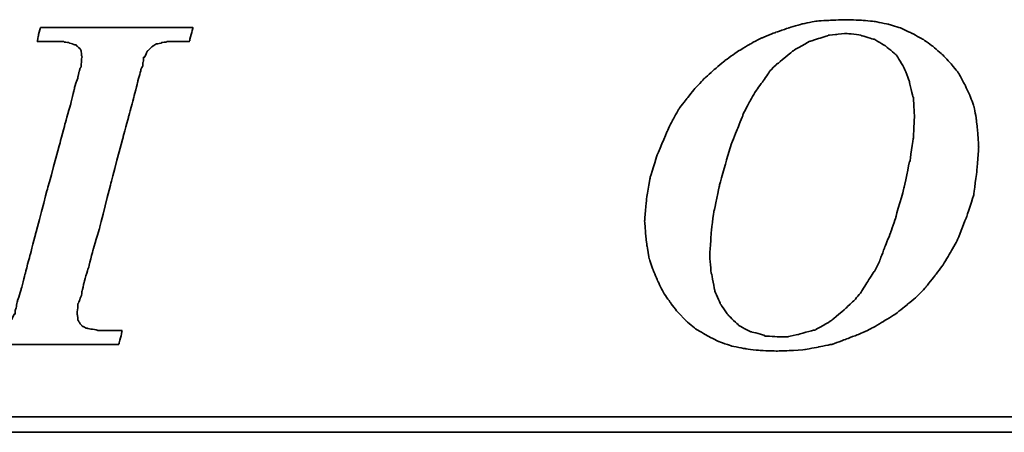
# Model space of a CAD drawing. Header units: millimetres. Extents: x 943 to 1360, y -215 to -69.
# Tile 37 of 55: x 1261.42 to 1269.93, y -165.3 to -161.74. Entities that reach past the tile are written whole.
import ezdxf

# ---------------------------------------------------------------- set-up
doc = ezdxf.new("R2010")
doc.units = ezdxf.units.MM
doc.layers.add('DIM', color=4, linetype='CONTINUOUS')
doc.layers.add('layer 1', color=7, linetype='CONTINUOUS')

# ---------------------------------------------------------------- blocks, each defined once
blk = doc.blocks.new('TBI MOTION logo(完整正式版)')
at = {"layer": 'layer 1', "color": 22, "lineweight": 35}
for points, knots in [([(-11.34375, -6.98375), (-11.34375, -6.98375), (-10.91375, -7.43875), (-10.91375, -7.43875), (-10.91375, -7.43875), (-10.91375, -7.43875), (-10.38625, -7.87125), (-10.38625, -7.87125), (-10.38625, -7.87125), (-10.38625, -7.87125), (-9.81125, -8.20375), (-9.81125, -8.20375), (-9.81125, -8.20375), (-9.81125, -8.20375), (-9.21125, -8.51875), (-9.21125, -8.51875), (-9.21125, -8.51875), (-9.21125, -8.51875), (-8.51625, -8.75875), (-8.51625, -8.75875), (-8.51625, -8.75875), (-8.51625, -8.75875), (-7.77125, -8.90375), (-7.77125, -8.90375), (-7.77125, -8.90375), (-7.77125, -8.90375), (-6.97875, -8.99875), (-6.97875, -8.99875), (-6.97875, -8.99875), (-6.97875, -8.99875), (-6.14125, -9.02375), (-6.14125, -9.02375), (-6.14125, -9.02375), (-6.14125, -9.02375), (-5.37125, -8.99875), (-5.37125, -8.99875), (-5.37125, -8.99875), (-5.37125, -8.99875), (-4.65375, -8.94875), (-4.65375, -8.94875), (-4.65375, -8.94875), (-4.65375, -8.94875), (-3.93375, -8.80625), (-3.93375, -8.80625), (-3.93375, -8.80625), (-3.93375, -8.80625), (-3.21375, -8.66375), (-3.21375, -8.66375), (-3.21375, -8.66375), (-3.21375, -8.66375), (-2.49375, -8.39875), (-2.49375, -8.39875), (-2.49375, -8.39875), (-2.49375, -8.39875), (-1.79875, -8.13375), (-1.79875, -8.13375), (-1.79875, -8.13375), (-1.79875, -8.13375), (-1.17375, -7.84375), (-1.17375, -7.84375), (-1.17375, -7.84375), (-1.17375, -7.84375), (-0.52375, -7.46375), (-0.52375, -7.46375), (-0.52375, -7.46375), (-0.52375, -7.46375), (0.10124, -7.07875), (0.10124, -7.07875), (0.10124, -7.07875), (0.10124, -7.07875), (0.67625, -6.62375), (0.67625, -6.62375), (0.67625, -6.62375), (0.67625, -6.62375), (1.24874, -6.14375), (1.24874, -6.14375), (1.24874, -6.14375), (1.24874, -6.14375), (1.72874, -5.64125), (1.72874, -5.64125), (1.72874, -5.64125), (1.72874, -5.64125), (2.18624, -5.06375), (2.18624, -5.06375), (2.18624, -5.06375), (2.18624, -5.06375), (2.61625, -4.48874), (2.61625, -4.48874), (2.61625, -4.48874), (2.61625, -4.48874), (3.00125, -3.83874), (3.00125, -3.83874), (3.00125, -3.83874), (3.00125, -3.83874), (3.36124, -3.21374), (3.36124, -3.21374), (3.36124, -3.21374), (3.36124, -3.21374), (3.84374, -1.99125), (3.84374, -1.99125), (3.84374, -1.99125), (3.84374, -1.99125), (4.22625, -0.81875), (4.22625, -0.81875), (4.22625, -0.81875), (4.22625, -0.81875), (4.39125, 0.45624), (4.39125, 0.45624), (4.39125, 0.45624), (4.39125, 0.45624), (4.48874, 1.70124), (4.48874, 1.70124), (4.48874, 1.70124), (4.48874, 1.70124), (4.43874, 2.44625), (4.43874, 2.44625), (4.43874, 2.44625), (4.43874, 2.44625), (4.36874, 3.14125), (4.36874, 3.14125), (4.36874, 3.14125), (4.36874, 3.14125), (4.25125, 3.81125), (4.25125, 3.81125), (4.25125, 3.81125), (4.25125, 3.81125), (4.03124, 4.41125), (4.03124, 4.41125), (4.03124, 4.41125), (4.03124, 4.41125), (3.74374, 5.01125), (3.74374, 5.01125), (3.74374, 5.01125), (3.74374, 5.01125), (3.43124, 5.58875), (3.43124, 5.58875), (3.43124, 5.58875), (3.43124, 5.58875), (3.02625, 6.09125), (3.02625, 6.09125), (3.02625, 6.09125), (3.02625, 6.09125), (2.59374, 6.54875), (2.59374, 6.54875), (2.59374, 6.54875), (2.59374, 6.54875), (2.09124, 6.98125), (2.09124, 6.98125), (2.09124, 6.98125), (2.09124, 6.98125), (1.56124, 7.36625), (1.56124, 7.36625), (1.56124, 7.36625), (1.56124, 7.36625), (0.98624, 7.67625), (0.98624, 7.67625), (0.98624, 7.67625), (0.98624, 7.67625), (0.38624, 7.96375), (0.38624, 7.96375), (0.38624, 7.96375), (0.38624, 7.96375), (-0.25875, 8.15625), (-0.25875, 8.15625), (-0.25875, 8.15625), (-0.25875, 8.15625), (-0.98125, 8.30125), (-0.98125, 8.30125), (-0.98125, 8.30125), (-0.98125, 8.30125), (-1.70124, 8.37125), (-1.70124, 8.37125), (-1.70124, 8.37125), (-1.70124, 8.37125), (-2.49375, 8.39624), (-2.49375, 8.39624), (-2.49375, 8.39624), (-2.49375, 8.39624), (-3.28625, 8.37125), (-3.28625, 8.37125), (-3.28625, 8.37125), (-3.28625, 8.37125), (-4.05125, 8.32125), (-4.05125, 8.32125), (-4.05125, 8.32125), (-4.05125, 8.32125), (-4.77375, 8.18125), (-4.77375, 8.18125), (-4.77375, 8.18125), (-4.77375, 8.18125), (-5.51625, 7.96375), (-5.51625, 7.96375), (-5.51625, 7.96375), (-5.51625, 7.96375), (-6.21125, 7.72625), (-6.21125, 7.72625), (-6.21125, 7.72625), (-6.21125, 7.72625), (-6.92875, 7.43625), (-6.92875, 7.43625), (-6.92875, 7.43625), (-6.92875, 7.43625), (-7.57875, 7.10125), (-7.57875, 7.10125), (-7.57875, 7.10125), (-7.57875, 7.10125), (-8.24875, 6.69125), (-8.24875, 6.69125), (-8.24875, 6.69125), (-8.24875, 6.69125), (-8.84875, 6.26125), (-8.84875, 6.26125), (-8.84875, 6.26125), (-8.84875, 6.26125), (-9.42625, 5.78125), (-9.42625, 5.78125), (-9.42625, 5.78125), (-9.42625, 5.78125), (-9.95375, 5.30125), (-9.95375, 5.30125), (-9.95375, 5.30125), (-9.95375, 5.30125), (-10.43375, 4.79624), (-10.43375, 4.79624), (-10.43375, 4.79624), (-10.43375, 4.79624), (-10.88875, 4.22125), (-10.88875, 4.22125), (-10.88875, 4.22125), (-10.88875, 4.22125), (-11.29875, 3.69375), (-11.29875, 3.69375), (-11.29875, 3.69375), (-11.29875, 3.69375), (-11.63375, 3.09125), (-11.63375, 3.09125), (-11.63375, 3.09125), (-11.63375, 3.09125), (-11.91875, 2.49625), (-11.91875, 2.49625), (-11.91875, 2.49625), (-11.91875, 2.49625), (-12.44875, 1.24625), (-12.44875, 1.24625), (-12.44875, 1.24625), (-12.44875, 1.24625), (-12.80875, 0.06874), (-12.80875, 0.06874), (-12.80875, 0.06874), (-12.80875, 0.06874), (-12.99875, -1.07875), (-12.99875, -1.07875), (-12.99875, -1.07875), (-12.99875, -1.07875), (-13.09375, -2.18375), (-13.09375, -2.18375), (-13.09375, -2.18375), (-13.09375, -2.18375), (-13.04875, -2.85375), (-13.04875, -2.85375), (-13.04875, -2.85375), (-13.04875, -2.85375), (-12.97375, -3.50375), (-12.97375, -3.50375), (-12.97375, -3.50375), (-12.97375, -3.50375), (-12.95375, -3.50375), (-12.95375, -3.50375), (-12.95375, -3.50375), (-12.95375, -3.50375), (-12.85375, -4.17375), (-12.85375, -4.17375), (-12.85375, -4.17375), (-12.85375, -4.17375), (-12.63875, -4.77624), (-12.63875, -4.77624), (-12.63875, -4.77624), (-12.63875, -4.77624), (-12.39875, -5.35125), (-12.39875, -5.35125), (-12.39875, -5.35125), (-12.39875, -5.35125), (-12.11375, -5.92875), (-12.11375, -5.92875), (-12.11375, -5.92875), (-12.11375, -5.92875), (-11.75375, -6.45375), (-11.75375, -6.45375), (-11.75375, -6.45375), (-11.75375, -6.45375), (-11.34375, -6.98375), (-11.34375, -6.98375)], [0, 0, 0, 0, 0.01369863, 0.01369863, 0.01369863, 0.01369864, 0.02739726, 0.02739726, 0.02739726, 0.02739727, 0.04109589, 0.04109589, 0.04109589, 0.0410959, 0.05479452, 0.05479452, 0.05479452, 0.05479453, 0.06849315, 0.06849315, 0.06849315, 0.06849316, 0.08219178, 0.08219178, 0.08219178, 0.08219179, 0.09589041, 0.09589041, 0.09589041, 0.09589042, 0.10958904, 0.10958904, 0.10958904, 0.10958905, 0.12328767, 0.12328767, 0.12328767, 0.12328768, 0.1369863, 0.1369863, 0.1369863, 0.13698631, 0.15068493, 0.15068493, 0.15068493, 0.15068494, 0.16438356, 0.16438356, 0.16438356, 0.16438357, 0.17808219, 0.17808219, 0.17808219, 0.1780822, 0.19178082, 0.19178082, 0.19178082, 0.19178083, 0.20547945, 0.20547945, 0.20547945, 0.20547946, 0.21917808, 0.21917808, 0.21917808, 0.21917809, 0.23287671, 0.23287671, 0.23287671, 0.23287672, 0.24657534, 0.24657534, 0.24657534, 0.24657535, 0.26027397, 0.26027397, 0.26027397, 0.26027398, 0.2739726, 0.2739726, 0.2739726, 0.27397261, 0.28767123, 0.28767123, 0.28767123, 0.28767124, 0.30136986, 0.30136986, 0.30136986, 0.30136987, 0.31506849, 0.31506849, 0.31506849, 0.3150685, 0.32876712, 0.32876712, 0.32876712, 0.32876713, 0.34246575, 0.34246575, 0.34246575, 0.34246576, 0.35616438, 0.35616438, 0.35616438, 0.35616439, 0.36986301, 0.36986301, 0.36986301, 0.36986302, 0.38356164, 0.38356164, 0.38356164, 0.38356165, 0.39726027, 0.39726027, 0.39726027, 0.39726028, 0.4109589, 0.4109589, 0.4109589, 0.41095891, 0.42465753, 0.42465753, 0.42465753, 0.42465754, 0.43835616, 0.43835616, 0.43835616, 0.43835617, 0.45205479, 0.45205479, 0.45205479, 0.4520548, 0.46575342, 0.46575342, 0.46575342, 0.46575343, 0.47945205, 0.47945205, 0.47945205, 0.47945206, 0.49315068, 0.49315068, 0.49315068, 0.49315069, 0.50684932, 0.50684932, 0.50684932, 0.50684933, 0.52054795, 0.52054795, 0.52054795, 0.52054796, 0.53424658, 0.53424658, 0.53424658, 0.53424659, 0.54794521, 0.54794521, 0.54794521, 0.54794522, 0.56164384, 0.56164384, 0.56164384, 0.56164385, 0.57534247, 0.57534247, 0.57534247, 0.57534248, 0.5890411, 0.5890411, 0.5890411, 0.58904111, 0.60273973, 0.60273973, 0.60273973, 0.60273974, 0.61643836, 0.61643836, 0.61643836, 0.61643837, 0.63013699, 0.63013699, 0.63013699, 0.630137, 0.64383562, 0.64383562, 0.64383562, 0.64383563, 0.65753425, 0.65753425, 0.65753425, 0.65753426, 0.67123288, 0.67123288, 0.67123288, 0.67123289, 0.68493151, 0.68493151, 0.68493151, 0.68493152, 0.69863014, 0.69863014, 0.69863014, 0.69863015, 0.71232877, 0.71232877, 0.71232877, 0.71232878, 0.7260274, 0.7260274, 0.7260274, 0.72602741, 0.73972603, 0.73972603, 0.73972603, 0.73972604, 0.75342466, 0.75342466, 0.75342466, 0.75342467, 0.76712329, 0.76712329, 0.76712329, 0.7671233, 0.78082192, 0.78082192, 0.78082192, 0.78082193, 0.79452055, 0.79452055, 0.79452055, 0.79452056, 0.80821918, 0.80821918, 0.80821918, 0.80821919, 0.82191781, 0.82191781, 0.82191781, 0.82191782, 0.83561644, 0.83561644, 0.83561644, 0.83561645, 0.84931507, 0.84931507, 0.84931507, 0.84931508, 0.8630137, 0.8630137, 0.8630137, 0.86301371, 0.87671233, 0.87671233, 0.87671233, 0.87671234, 0.89041096, 0.89041096, 0.89041096, 0.89041097, 0.90410959, 0.90410959, 0.90410959, 0.9041096, 0.91780822, 0.91780822, 0.91780822, 0.91780823, 0.93150685, 0.93150685, 0.93150685, 0.93150686, 0.94520548, 0.94520548, 0.94520548, 0.94520549, 0.95890411, 0.95890411, 0.95890411, 0.95890412, 0.97260274, 0.97260274, 0.97260274, 0.97260275, 0.98630137, 0.98630137, 0.98630137, 0.98630138, 1, 1, 1, 1]), ([(-40.59125, -7.94375), (-40.59125, -7.94375), (-40.97375, -7.94375), (-40.97375, -7.94375), (-40.97375, -7.94375), (-40.97375, -7.94375), (-41.38125, -7.94375), (-41.38125, -7.94375), (-41.38125, -7.94375), (-41.38125, -7.94375), (-41.54875, -7.94375), (-41.54875, -7.94375), (-41.54875, -7.94375), (-41.54875, -7.94375), (-41.59875, -7.94375), (-41.59875, -7.94375), (-41.59875, -7.94375), (-41.59875, -7.94375), (-41.88375, -7.94375), (-41.88375, -7.94375), (-41.88375, -7.94375), (-41.88375, -7.94375), (-41.90875, -7.91875), (-41.90875, -7.91875), (-41.90875, -7.91875), (-41.90875, -7.91875), (-42.19875, -7.87125), (-42.19875, -7.87125), (-42.19875, -7.87125), (-42.19875, -7.87125), (-42.43875, -7.82375), (-42.43875, -7.82375), (-42.43875, -7.82375), (-42.43875, -7.82375), (-42.45875, -7.82375), (-42.45875, -7.82375), (-42.45875, -7.82375), (-42.45875, -7.82375), (-42.48625, -7.82375), (-42.48625, -7.82375), (-42.48625, -7.82375), (-42.48625, -7.82375), (-42.67625, -7.72375), (-42.67625, -7.72375), (-42.67625, -7.72375), (-42.67625, -7.72375), (-42.70125, -7.70375), (-42.70125, -7.70375), (-42.70125, -7.70375), (-42.70125, -7.70375), (-42.72375, -7.67875), (-42.72375, -7.67875), (-42.72375, -7.67875), (-42.72375, -7.67875), (-42.86875, -7.48875), (-42.86875, -7.48875), (-42.86875, -7.48875), (-42.86875, -7.48875), (-42.89375, -7.43875), (-42.89375, -7.43875), (-42.89375, -7.43875), (-42.89375, -7.43875), (-42.91875, -7.38875), (-42.91875, -7.38875), (-42.91875, -7.38875), (-42.91875, -7.38875), (-42.93875, -7.12875), (-42.93875, -7.12875), (-42.93875, -7.12875), (-42.93875, -7.12875), (-42.96375, -7.10375), (-42.96375, -7.10375), (-42.96375, -7.10375), (-42.96375, -7.10375), (-42.96375, -7.05375), (-42.96375, -7.05375), (-42.96375, -7.05375), (-42.96375, -7.05375), (-42.96375, -7.00875), (-42.96375, -7.00875), (-42.96375, -7.00875), (-42.96375, -7.00875), (-42.91875, -6.69625), (-42.91875, -6.69625), (-42.91875, -6.69625), (-42.91875, -6.69625), (-42.91875, -6.62375), (-42.91875, -6.62375), (-42.91875, -6.62375), (-42.91875, -6.62375), (-42.91875, -6.59625), (-42.91875, -6.59625), (-42.91875, -6.59625), (-42.91875, -6.59625), (-42.91875, -6.57375), (-42.91875, -6.57375), (-42.91875, -6.57375), (-42.91875, -6.57375), (-42.91875, -6.52875), (-42.91875, -6.52875), (-42.91875, -6.52875), (-42.91875, -6.52875), (-42.89375, -6.50375), (-42.89375, -6.50375), (-42.89375, -6.50375), (-42.89375, -6.50375), (-42.84375, -6.38375), (-42.84375, -6.38375), (-42.84375, -6.38375), (-42.84375, -6.38375), (-42.84375, -6.35875), (-42.84375, -6.35875), (-42.84375, -6.35875), (-42.84375, -6.35875), (-42.74625, -6.14375), (-42.74625, -6.14375), (-42.74625, -6.14375), (-42.74625, -6.14375), (-42.70125, -5.85375), (-42.70125, -5.85375), (-42.70125, -5.85375), (-42.70125, -5.85375), (-42.60375, -5.47125), (-42.60375, -5.47125), (-42.60375, -5.47125), (-42.60375, -5.47125), (-42.60375, -5.44875), (-42.60375, -5.44875), (-42.60375, -5.44875), (-42.60375, -5.44875), (-42.38875, -4.67875), (-42.38875, -4.67875), (-42.38875, -4.67875), (-42.38875, -4.67875), (-42.36375, -4.65375), (-42.36375, -4.65375), (-42.36375, -4.65375), (-42.36375, -4.65375), (-42.12375, -3.69625), (-42.12375, -3.69625), (-42.12375, -3.69625), (-42.12375, -3.69625), (-42.12375, -3.67374), (-42.12375, -3.67374), (-42.12375, -3.67374), (-42.12375, -3.67374), (-41.78875, -2.59374), (-41.78875, -2.59374), (-41.78875, -2.59374), (-41.78875, -2.59374), (-41.18875, -0.19375), (-41.18875, -0.19375), (-41.18875, -0.19375), (-41.18875, -0.19375), (-40.54375, 2.20624), (-40.54375, 2.20624), (-40.54375, 2.20624), (-40.54375, 2.20624), (-40.25375, 3.30875), (-40.25375, 3.30875), (-40.25375, 3.30875), (-40.25375, 3.30875), (-39.98875, 4.27125), (-39.98875, 4.27125), (-39.98875, 4.27125), (-39.98875, 4.27125), (-39.77375, 5.13125), (-39.77375, 5.13125), (-39.77375, 5.13125), (-39.77375, 5.13125), (-39.67875, 5.47125), (-39.67875, 5.47125), (-39.67875, 5.47125), (-39.67875, 5.47125), (-39.60375, 5.75625), (-39.60375, 5.75625), (-39.60375, 5.75625), (-39.60375, 5.75625), (-39.60375, 5.78125), (-39.60375, 5.78125), (-39.60375, 5.78125), (-39.60375, 5.78125), (-39.50875, 5.97125), (-39.50875, 5.97125), (-39.50875, 5.97125), (-39.50875, 5.97125), (-39.50875, 6.13875), (-39.50875, 6.13875), (-39.50875, 6.13875), (-39.50875, 6.13875), (-39.48625, 6.16625), (-39.48625, 6.16625), (-39.48625, 6.16625), (-39.48625, 6.16625), (-39.46125, 6.28625), (-39.46125, 6.28625), (-39.46125, 6.28625), (-39.46125, 6.28625), (-39.46125, 6.42625), (-39.46125, 6.42625), (-39.46125, 6.42625), (-39.46125, 6.42625), (-39.41375, 6.42625), (-39.41375, 6.42625), (-39.41375, 6.42625), (-39.41375, 6.42625), (-39.29375, 6.69125), (-39.29375, 6.69125), (-39.29375, 6.69125), (-39.29375, 6.69125), (-39.26875, 6.74125), (-39.26875, 6.74125), (-39.26875, 6.74125), (-39.26875, 6.74125), (-39.24375, 6.76625), (-39.24375, 6.76625), (-39.24375, 6.76625), (-39.24375, 6.76625), (-38.98375, 7.00624), (-38.98375, 7.00624), (-38.98375, 7.00624), (-38.98375, 7.00624), (-38.95625, 7.02624), (-38.95625, 7.02624), (-38.95625, 7.02624), (-38.95625, 7.02624), (-38.78875, 7.12624), (-38.78875, 7.12624), (-38.78875, 7.12624), (-38.78875, 7.12624), (-38.76375, 7.12624), (-38.76375, 7.12624), (-38.76375, 7.12624), (-38.76375, 7.12624), (-38.74375, 7.12624), (-38.74375, 7.12624), (-38.74375, 7.12624), (-38.74375, 7.12624), (-38.52875, 7.17125), (-38.52875, 7.17125), (-38.52875, 7.17125), (-38.52875, 7.17125), (-38.52875, 7.19624), (-38.52875, 7.19624), (-38.52875, 7.19624), (-38.52875, 7.19624), (-38.50375, 7.19624), (-38.50375, 7.19624), (-38.50375, 7.19624), (-38.50375, 7.19624), (-38.26125, 7.21875), (-38.26125, 7.21875), (-38.26125, 7.21875), (-38.26125, 7.21875), (-38.23875, 7.24624), (-38.23875, 7.24624), (-38.23875, 7.24624), (-38.23875, 7.24624), (-38.21625, 7.24624), (-38.21625, 7.24624), (-38.21625, 7.24624), (-38.21625, 7.24624), (-38.18875, 7.24624), (-38.18875, 7.24624), (-38.18875, 7.24624), (-38.18875, 7.24624), (-37.90375, 7.24624), (-37.90375, 7.24624), (-37.90375, 7.24624), (-37.90375, 7.24624), (-37.85375, 7.24624), (-37.85375, 7.24624), (-37.85375, 7.24624), (-37.85375, 7.24624), (-37.75875, 7.24624), (-37.75875, 7.24624), (-37.75875, 7.24624), (-37.75875, 7.24624), (-37.42375, 7.24624), (-37.42375, 7.24624), (-37.42375, 7.24624), (-37.42375, 7.24624), (-37.08875, 7.24624), (-37.08875, 7.24624), (-37.08875, 7.24624), (-37.08875, 7.24624), (-37.06375, 7.24624), (-37.06375, 7.24624), (-37.06375, 7.24624), (-37.06375, 7.24624), (-37.06375, 7.26624), (-37.06375, 7.26624), (-37.06375, 7.26624), (-37.06375, 7.26624), (-37.03875, 7.29125), (-37.03875, 7.29125), (-37.03875, 7.29125), (-37.03875, 7.29125), (-37.03875, 7.31625), (-37.03875, 7.31625), (-37.03875, 7.31625), (-37.03875, 7.31625), (-36.94125, 7.67625), (-36.94125, 7.67625), (-36.94125, 7.67625), (-36.94125, 7.67625), (-36.86875, 7.98625), (-36.86875, 7.98625), (-36.86875, 7.98625), (-36.86875, 7.98625), (-36.98875, 7.98625), (-36.98875, 7.98625), (-36.98875, 7.98625), (-36.98875, 7.98625), (-37.42375, 7.98625), (-37.42375, 7.98625), (-37.42375, 7.98625), (-37.42375, 7.98625), (-37.94875, 7.98625), (-37.94875, 7.98625), (-37.94875, 7.98625), (-37.94875, 7.98625), (-38.57375, 7.98625), (-38.57375, 7.98625), (-38.57375, 7.98625), (-38.57375, 7.98625), (-39.29375, 7.98625), (-39.29375, 7.98625), (-39.29375, 7.98625), (-39.29375, 7.98625), (-40.82875, 7.98625), (-40.82875, 7.98625), (-40.82875, 7.98625), (-40.82875, 7.98625), (-42.36375, 7.98625), (-42.36375, 7.98625), (-42.36375, 7.98625), (-42.36375, 7.98625), (-43.08375, 7.98625), (-43.08375, 7.98625), (-43.08375, 7.98625), (-43.08375, 7.98625), (-43.70875, 7.98625), (-43.70875, 7.98625), (-43.70875, 7.98625), (-43.70875, 7.98625), (-44.23375, 7.98625), (-44.23375, 7.98625), (-44.23375, 7.98625), (-44.23375, 7.98625), (-44.66875, 7.98625), (-44.66875, 7.98625), (-44.66875, 7.98625), (-44.66875, 7.98625), (-44.88375, 7.98625), (-44.88375, 7.98625), (-44.88375, 7.98625), (-44.88375, 7.98625), (-44.90875, 7.94125), (-44.90875, 7.94125), (-44.90875, 7.94125), (-44.90875, 7.94125), (-44.90875, 7.91625), (-44.90875, 7.91625), (-44.90875, 7.91625), (-44.90875, 7.91625), (-45.00375, 7.55625), (-45.00375, 7.55625), (-45.00375, 7.55625), (-45.00375, 7.55625), (-45.05375, 7.24624), (-45.05375, 7.24624), (-45.05375, 7.24624), (-45.05375, 7.24624), (-44.61875, 7.24624), (-44.61875, 7.24624), (-44.61875, 7.24624), (-44.61875, 7.24624), (-44.11375, 7.24624), (-44.11375, 7.24624), (-44.11375, 7.24624), (-44.11375, 7.24624), (-43.99375, 7.24624), (-43.99375, 7.24624), (-43.99375, 7.24624), (-43.99375, 7.24624), (-43.94625, 7.24624), (-43.94625, 7.24624), (-43.94625, 7.24624), (-43.94625, 7.24624), (-43.92374, 7.24624), (-43.92374, 7.24624), (-43.92374, 7.24624), (-43.92374, 7.24624), (-43.65875, 7.24624), (-43.65875, 7.24624), (-43.65875, 7.24624), (-43.65875, 7.24624), (-43.63875, 7.21875), (-43.63875, 7.21875), (-43.63875, 7.21875), (-43.63875, 7.21875), (-43.46875, 7.19624), (-43.46875, 7.19624), (-43.46875, 7.19624), (-43.46875, 7.19624), (-43.39875, 7.19624), (-43.39875, 7.19624), (-43.39875, 7.19624), (-43.39875, 7.19624), (-43.37125, 7.17125), (-43.37125, 7.17125), (-43.37125, 7.17125), (-43.37125, 7.17125), (-43.34875, 7.17125), (-43.34875, 7.17125), (-43.34875, 7.17125), (-43.34875, 7.17125), (-43.20375, 7.12624), (-43.20375, 7.12624), (-43.20375, 7.12624), (-43.20375, 7.12624), (-43.05875, 7.07624), (-43.05875, 7.07624), (-43.05875, 7.07624), (-43.05875, 7.07624), (-43.01375, 7.07624), (-43.01375, 7.07624), (-43.01375, 7.07624), (-43.01375, 7.07624), (-42.98875, 7.02624), (-42.98875, 7.02624), (-42.98875, 7.02624), (-42.98875, 7.02624), (-42.79875, 6.86125), (-42.79875, 6.86125), (-42.79875, 6.86125), (-42.79875, 6.86125), (-42.77375, 6.81125), (-42.77375, 6.81125), (-42.77375, 6.81125), (-42.77375, 6.81125), (-42.74625, 6.76625), (-42.74625, 6.76625), (-42.74625, 6.76625), (-42.74625, 6.76625), (-42.72375, 6.47625), (-42.72375, 6.47625), (-42.72375, 6.47625), (-42.72375, 6.47625), (-42.70125, 6.45124), (-42.70125, 6.45124), (-42.70125, 6.45124), (-42.70125, 6.45124), (-42.70125, 6.42625), (-42.70125, 6.42625), (-42.70125, 6.42625), (-42.70125, 6.42625), (-42.72375, 6.40625), (-42.72375, 6.40625), (-42.72375, 6.40625), (-42.72375, 6.40625), (-42.74625, 5.97125), (-42.74625, 5.97125), (-42.74625, 5.97125), (-42.74625, 5.97125), (-42.74625, 5.94625), (-42.74625, 5.94625), (-42.74625, 5.94625), (-42.74625, 5.94625), (-42.74625, 5.92625), (-42.74625, 5.92625), (-42.74625, 5.92625), (-42.74625, 5.92625), (-42.77375, 5.87625), (-42.77375, 5.87625), (-42.77375, 5.87625), (-42.77375, 5.87625), (-42.81875, 5.80625), (-42.81875, 5.80625), (-42.81875, 5.80625), (-42.81875, 5.80625), (-42.86875, 5.63625), (-42.86875, 5.63625), (-42.86875, 5.63625), (-42.86875, 5.63625), (-42.91875, 5.39625), (-42.91875, 5.39625), (-42.91875, 5.39625), (-42.91875, 5.39625), (-42.91875, 5.37124), (-42.91875, 5.37124), (-42.91875, 5.37124), (-42.91875, 5.37124), (-43.01375, 5.10874), (-43.01375, 5.10874), (-43.01375, 5.10874), (-43.01375, 5.10874), (-43.10875, 4.77124), (-43.10875, 4.77124), (-43.10875, 4.77124), (-43.10875, 4.77124), (-43.29875, 3.95625), (-43.29875, 3.95625), (-43.29875, 3.95625), (-43.29875, 3.95625), (-43.58875, 2.95125), (-43.58875, 2.95125), (-43.58875, 2.95125), (-43.58875, 2.95125), (-43.87375, 1.87125), (-43.87375, 1.87125), (-43.87375, 1.87125), (-43.87375, 1.87125), (-44.52625, -0.50374), (-44.52625, -0.50374), (-44.52625, -0.50374), (-44.52625, -0.50374), (-45.14875, -2.85375), (-45.14875, -2.85375), (-45.14875, -2.85375), (-45.14875, -2.85375), (-45.43375, -3.95875), (-45.43375, -3.95875), (-45.43375, -3.95875), (-45.43375, -3.95875), (-45.69875, -4.96875), (-45.69875, -4.96875), (-45.69875, -4.96875), (-45.69875, -4.96875), (-45.91375, -5.78375), (-45.91375, -5.78375), (-45.91375, -5.78375), (-45.91375, -5.78375), (-46.01375, -6.11875), (-46.01375, -6.11875), (-46.01375, -6.11875), (-46.01375, -6.11875), (-46.01375, -6.14375), (-46.01375, -6.14375), (-46.01375, -6.14375), (-46.01375, -6.14375), (-46.10875, -6.40875), (-46.10875, -6.40875), (-46.10875, -6.40875), (-46.10875, -6.40875), (-46.15375, -6.64875), (-46.15375, -6.64875), (-46.15375, -6.64875), (-46.15375, -6.64875), (-46.20375, -6.83875), (-46.20375, -6.83875), (-46.20375, -6.83875), (-46.20375, -6.83875), (-46.22875, -6.93375), (-46.22875, -6.93375), (-46.22875, -6.93375), (-46.22875, -6.93375), (-46.22875, -7.07875), (-46.22875, -7.07875), (-46.22875, -7.07875), (-46.22875, -7.07875), (-46.27375, -7.07875), (-46.27375, -7.07875), (-46.27375, -7.07875), (-46.27375, -7.07875), (-46.39375, -7.34375), (-46.39375, -7.34375), (-46.39375, -7.34375), (-46.39375, -7.34375), (-46.39375, -7.36875), (-46.39375, -7.36875), (-46.39375, -7.36875), (-46.39375, -7.36875), (-46.42125, -7.38875), (-46.42125, -7.38875), (-46.42125, -7.38875), (-46.42125, -7.38875), (-46.68375, -7.67875), (-46.68375, -7.67875), (-46.68375, -7.67875), (-46.68375, -7.67875), (-46.70875, -7.70375), (-46.70875, -7.70375), (-46.70875, -7.70375), (-46.70875, -7.70375), (-46.75375, -7.72375), (-46.75375, -7.72375), (-46.75375, -7.72375), (-46.75375, -7.72375), (-47.08875, -7.87125), (-47.08875, -7.87125), (-47.08875, -7.87125), (-47.08875, -7.87125), (-47.11625, -7.87125), (-47.11625, -7.87125), (-47.11625, -7.87125), (-47.11625, -7.87125), (-47.13875, -7.89375), (-47.13875, -7.89375), (-47.13875, -7.89375), (-47.13875, -7.89375), (-47.56875, -7.91875), (-47.56875, -7.91875), (-47.56875, -7.91875), (-47.56875, -7.91875), (-47.59625, -7.94375), (-47.59625, -7.94375), (-47.59625, -7.94375), (-47.59625, -7.94375), (-47.64375, -7.94375), (-47.64375, -7.94375), (-47.64375, -7.94375), (-47.64375, -7.94375), (-47.73625, -7.94375), (-47.73625, -7.94375), (-47.73625, -7.94375), (-47.73625, -7.94375), (-48.07375, -7.94375), (-48.07375, -7.94375), (-48.07375, -7.94375), (-48.07375, -7.94375), (-48.36125, -7.94375), (-48.36125, -7.94375), (-48.36125, -7.94375), (-48.36125, -7.94375), (-48.36125, -7.96625), (-48.36125, -7.96625), (-48.36125, -7.96625), (-48.36125, -7.96625), (-48.36125, -7.99125), (-48.36125, -7.99125), (-48.36125, -7.99125), (-48.36125, -7.99125), (-48.38875, -8.01375), (-48.38875, -8.01375), (-48.38875, -8.01375), (-48.38875, -8.01375), (-48.50875, -8.34875), (-48.50875, -8.34875), (-48.50875, -8.34875), (-48.50875, -8.34875), (-48.55375, -8.68625), (-48.55375, -8.68625), (-48.55375, -8.68625), (-48.55375, -8.68625), (-48.45875, -8.68625), (-48.45875, -8.68625), (-48.45875, -8.68625), (-48.45875, -8.68625), (-48.07375, -8.68625), (-48.07375, -8.68625), (-48.07375, -8.68625), (-48.07375, -8.68625), (-47.52375, -8.68625), (-47.52375, -8.68625), (-47.52375, -8.68625), (-47.52375, -8.68625), (-46.92375, -8.68625), (-46.92375, -8.68625), (-46.92375, -8.68625), (-46.92375, -8.68625), (-46.25375, -8.68625), (-46.25375, -8.68625), (-46.25375, -8.68625), (-46.25375, -8.68625), (-46.20375, -8.68625), (-46.20375, -8.68625), (-46.20375, -8.68625), (-46.20375, -8.68625), (-44.71375, -8.68625), (-44.71375, -8.68625), (-44.71375, -8.68625), (-44.71375, -8.68625), (-43.22875, -8.68625), (-43.22875, -8.68625), (-43.22875, -8.68625), (-43.22875, -8.68625), (-42.55875, -8.68625), (-42.55875, -8.68625), (-42.55875, -8.68625), (-42.55875, -8.68625), (-42.50875, -8.68625), (-42.50875, -8.68625), (-42.50875, -8.68625), (-42.50875, -8.68625), (-41.93375, -8.68625), (-41.93375, -8.68625), (-41.93375, -8.68625), (-41.93375, -8.68625), (-41.38125, -8.68625), (-41.38125, -8.68625), (-41.38125, -8.68625), (-41.38125, -8.68625), (-40.97375, -8.68625), (-40.97375, -8.68625), (-40.97375, -8.68625), (-40.97375, -8.68625), (-40.78125, -8.68625), (-40.78125, -8.68625), (-40.78125, -8.68625), (-40.78125, -8.68625), (-40.78125, -8.63875), (-40.78125, -8.63875), (-40.78125, -8.63875), (-40.78125, -8.63875), (-40.75875, -8.63875), (-40.75875, -8.63875), (-40.75875, -8.63875), (-40.75875, -8.63875), (-40.66375, -8.27875), (-40.66375, -8.27875), (-40.66375, -8.27875), (-40.66375, -8.27875), (-40.59125, -7.94375), (-40.59125, -7.94375)], [0, 0, 0, 0, 0.00558659, 0.00558659, 0.00558659, 0.0055866, 0.01117318, 0.01117318, 0.01117318, 0.01117319, 0.01675978, 0.01675978, 0.01675978, 0.01675979, 0.02234637, 0.02234637, 0.02234637, 0.02234638, 0.02793296, 0.02793296, 0.02793296, 0.02793297, 0.03351955, 0.03351955, 0.03351955, 0.03351956, 0.03910615, 0.03910615, 0.03910615, 0.03910616, 0.04469274, 0.04469274, 0.04469274, 0.04469275, 0.05027933, 0.05027933, 0.05027933, 0.05027934, 0.05586592, 0.05586592, 0.05586592, 0.05586593, 0.06145251, 0.06145251, 0.06145251, 0.06145252, 0.06703911, 0.06703911, 0.06703911, 0.06703912, 0.0726257, 0.0726257, 0.0726257, 0.07262571, 0.07821229, 0.07821229, 0.07821229, 0.0782123, 0.08379888, 0.08379888, 0.08379888, 0.08379889, 0.08938547, 0.08938547, 0.08938547, 0.08938548, 0.09497207, 0.09497207, 0.09497207, 0.09497208, 0.10055866, 0.10055866, 0.10055866, 0.10055867, 0.10614525, 0.10614525, 0.10614525, 0.10614526, 0.11173184, 0.11173184, 0.11173184, 0.11173185, 0.11731844, 0.11731844, 0.11731844, 0.11731845, 0.12290503, 0.12290503, 0.12290503, 0.12290504, 0.12849162, 0.12849162, 0.12849162, 0.12849163, 0.13407821, 0.13407821, 0.13407821, 0.13407822, 0.1396648, 0.1396648, 0.1396648, 0.13966481, 0.1452514, 0.1452514, 0.1452514, 0.14525141, 0.15083799, 0.15083799, 0.15083799, 0.150838, 0.15642458, 0.15642458, 0.15642458, 0.15642459, 0.16201117, 0.16201117, 0.16201117, 0.16201118, 0.16759777, 0.16759777, 0.16759777, 0.16759778, 0.17318436, 0.17318436, 0.17318436, 0.17318437, 0.17877095, 0.17877095, 0.17877095, 0.17877096, 0.18435754, 0.18435754, 0.18435754, 0.18435755, 0.18994413, 0.18994413, 0.18994413, 0.18994414, 0.19553073, 0.19553073, 0.19553073, 0.19553074, 0.20111732, 0.20111732, 0.20111732, 0.20111733, 0.20670391, 0.20670391, 0.20670391, 0.20670392, 0.2122905, 0.2122905, 0.2122905, 0.21229051, 0.21787709, 0.21787709, 0.21787709, 0.2178771, 0.22346369, 0.22346369, 0.22346369, 0.2234637, 0.22905028, 0.22905028, 0.22905028, 0.22905029, 0.23463687, 0.23463687, 0.23463687, 0.23463688, 0.24022346, 0.24022346, 0.24022346, 0.24022347, 0.24581006, 0.24581006, 0.24581006, 0.24581007, 0.25139665, 0.25139665, 0.25139665, 0.25139666, 0.25698324, 0.25698324, 0.25698324, 0.25698325, 0.26256983, 0.26256983, 0.26256983, 0.26256984, 0.26815642, 0.26815642, 0.26815642, 0.26815643, 0.27374302, 0.27374302, 0.27374302, 0.27374303, 0.27932961, 0.27932961, 0.27932961, 0.27932962, 0.2849162, 0.2849162, 0.2849162, 0.28491621, 0.29050279, 0.29050279, 0.29050279, 0.2905028, 0.29608939, 0.29608939, 0.29608939, 0.2960894, 0.30167598, 0.30167598, 0.30167598, 0.30167599, 0.30726257, 0.30726257, 0.30726257, 0.30726258, 0.31284916, 0.31284916, 0.31284916, 0.31284917, 0.31843575, 0.31843575, 0.31843575, 0.31843576, 0.32402235, 0.32402235, 0.32402235, 0.32402236, 0.32960894, 0.32960894, 0.32960894, 0.32960895, 0.33519553, 0.33519553, 0.33519553, 0.33519554, 0.34078212, 0.34078212, 0.34078212, 0.34078213, 0.34636872, 0.34636872, 0.34636872, 0.34636873, 0.35195531, 0.35195531, 0.35195531, 0.35195532, 0.3575419, 0.3575419, 0.3575419, 0.35754191, 0.36312849, 0.36312849, 0.36312849, 0.3631285, 0.36871508, 0.36871508, 0.36871508, 0.36871509, 0.37430168, 0.37430168, 0.37430168, 0.37430169, 0.37988827, 0.37988827, 0.37988827, 0.37988828, 0.38547486, 0.38547486, 0.38547486, 0.38547487, 0.39106145, 0.39106145, 0.39106145, 0.39106146, 0.39664804, 0.39664804, 0.39664804, 0.39664805, 0.40223464, 0.40223464, 0.40223464, 0.40223465, 0.40782123, 0.40782123, 0.40782123, 0.40782124, 0.41340782, 0.41340782, 0.41340782, 0.41340783, 0.41899441, 0.41899441, 0.41899441, 0.41899442, 0.42458101, 0.42458101, 0.42458101, 0.42458102, 0.4301676, 0.4301676, 0.4301676, 0.43016761, 0.43575419, 0.43575419, 0.43575419, 0.4357542, 0.44134078, 0.44134078, 0.44134078, 0.44134079, 0.44692737, 0.44692737, 0.44692737, 0.44692738, 0.45251397, 0.45251397, 0.45251397, 0.45251398, 0.45810056, 0.45810056, 0.45810056, 0.45810057, 0.46368715, 0.46368715, 0.46368715, 0.46368716, 0.46927374, 0.46927374, 0.46927374, 0.46927375, 0.47486034, 0.47486034, 0.47486034, 0.47486035, 0.48044693, 0.48044693, 0.48044693, 0.48044694, 0.48603352, 0.48603352, 0.48603352, 0.48603353, 0.49162011, 0.49162011, 0.49162011, 0.49162012, 0.4972067, 0.4972067, 0.4972067, 0.49720671, 0.5027933, 0.5027933, 0.5027933, 0.50279331, 0.50837989, 0.50837989, 0.50837989, 0.5083799, 0.51396648, 0.51396648, 0.51396648, 0.51396649, 0.51955307, 0.51955307, 0.51955307, 0.51955308, 0.52513966, 0.52513966, 0.52513966, 0.52513967, 0.53072626, 0.53072626, 0.53072626, 0.53072627, 0.53631285, 0.53631285, 0.53631285, 0.53631286, 0.54189944, 0.54189944, 0.54189944, 0.54189945, 0.54748603, 0.54748603, 0.54748603, 0.54748604, 0.55307263, 0.55307263, 0.55307263, 0.55307264, 0.55865922, 0.55865922, 0.55865922, 0.55865923, 0.56424581, 0.56424581, 0.56424581, 0.56424582, 0.5698324, 0.5698324, 0.5698324, 0.56983241, 0.57541899, 0.57541899, 0.57541899, 0.575419, 0.58100559, 0.58100559, 0.58100559, 0.5810056, 0.58659218, 0.58659218, 0.58659218, 0.58659219, 0.59217877, 0.59217877, 0.59217877, 0.59217878, 0.59776536, 0.59776536, 0.59776536, 0.59776537, 0.60335196, 0.60335196, 0.60335196, 0.60335197, 0.60893855, 0.60893855, 0.60893855, 0.60893856, 0.61452514, 0.61452514, 0.61452514, 0.61452515, 0.62011173, 0.62011173, 0.62011173, 0.62011174, 0.62569832, 0.62569832, 0.62569832, 0.62569833, 0.63128492, 0.63128492, 0.63128492, 0.63128493, 0.63687151, 0.63687151, 0.63687151, 0.63687152, 0.6424581, 0.6424581, 0.6424581, 0.64245811, 0.64804469, 0.64804469, 0.64804469, 0.6480447, 0.65363128, 0.65363128, 0.65363128, 0.65363129, 0.65921788, 0.65921788, 0.65921788, 0.65921789, 0.66480447, 0.66480447, 0.66480447, 0.66480448, 0.67039106, 0.67039106, 0.67039106, 0.67039107, 0.67597765, 0.67597765, 0.67597765, 0.67597766, 0.68156425, 0.68156425, 0.68156425, 0.68156426, 0.68715084, 0.68715084, 0.68715084, 0.68715085, 0.69273743, 0.69273743, 0.69273743, 0.69273744, 0.69832402, 0.69832402, 0.69832402, 0.69832403, 0.70391061, 0.70391061, 0.70391061, 0.70391062, 0.70949721, 0.70949721, 0.70949721, 0.70949722, 0.7150838, 0.7150838, 0.7150838, 0.71508381, 0.72067039, 0.72067039, 0.72067039, 0.7206704, 0.72625698, 0.72625698, 0.72625698, 0.72625699, 0.73184358, 0.73184358, 0.73184358, 0.73184359, 0.73743017, 0.73743017, 0.73743017, 0.73743018, 0.74301676, 0.74301676, 0.74301676, 0.74301677, 0.74860335, 0.74860335, 0.74860335, 0.74860336, 0.75418994, 0.75418994, 0.75418994, 0.75418995, 0.75977654, 0.75977654, 0.75977654, 0.75977655, 0.76536313, 0.76536313, 0.76536313, 0.76536314, 0.77094972, 0.77094972, 0.77094972, 0.77094973, 0.77653631, 0.77653631, 0.77653631, 0.77653632, 0.78212291, 0.78212291, 0.78212291, 0.78212292, 0.7877095, 0.7877095, 0.7877095, 0.78770951, 0.79329609, 0.79329609, 0.79329609, 0.7932961, 0.79888268, 0.79888268, 0.79888268, 0.79888269, 0.80446927, 0.80446927, 0.80446927, 0.80446928, 0.81005587, 0.81005587, 0.81005587, 0.81005588, 0.81564246, 0.81564246, 0.81564246, 0.81564247, 0.82122905, 0.82122905, 0.82122905, 0.82122906, 0.82681564, 0.82681564, 0.82681564, 0.82681565, 0.83240223, 0.83240223, 0.83240223, 0.83240224, 0.83798883, 0.83798883, 0.83798883, 0.83798884, 0.84357542, 0.84357542, 0.84357542, 0.84357543, 0.84916201, 0.84916201, 0.84916201, 0.84916202, 0.8547486, 0.8547486, 0.8547486, 0.85474861, 0.8603352, 0.8603352, 0.8603352, 0.86033521, 0.86592179, 0.86592179, 0.86592179, 0.8659218, 0.87150838, 0.87150838, 0.87150838, 0.87150839, 0.87709497, 0.87709497, 0.87709497, 0.87709498, 0.88268156, 0.88268156, 0.88268156, 0.88268157, 0.88826816, 0.88826816, 0.88826816, 0.88826817, 0.89385475, 0.89385475, 0.89385475, 0.89385476, 0.89944134, 0.89944134, 0.89944134, 0.89944135, 0.90502793, 0.90502793, 0.90502793, 0.90502794, 0.91061453, 0.91061453, 0.91061453, 0.91061454, 0.91620112, 0.91620112, 0.91620112, 0.91620113, 0.92178771, 0.92178771, 0.92178771, 0.92178772, 0.9273743, 0.9273743, 0.9273743, 0.92737431, 0.93296089, 0.93296089, 0.93296089, 0.9329609, 0.93854749, 0.93854749, 0.93854749, 0.9385475, 0.94413408, 0.94413408, 0.94413408, 0.94413409, 0.94972067, 0.94972067, 0.94972067, 0.94972068, 0.95530726, 0.95530726, 0.95530726, 0.95530727, 0.96089385, 0.96089385, 0.96089385, 0.96089386, 0.96648045, 0.96648045, 0.96648045, 0.96648046, 0.97206704, 0.97206704, 0.97206704, 0.97206705, 0.97765363, 0.97765363, 0.97765363, 0.97765364, 0.98324022, 0.98324022, 0.98324022, 0.98324023, 0.98882682, 0.98882682, 0.98882682, 0.98882683, 0.99441341, 0.99441341, 0.99441341, 0.99441342, 1, 1, 1, 1]), ([(-8.77875, 1.03124), (-8.77875, 1.03124), (-8.51625, 1.89625), (-8.51625, 1.89625), (-8.51625, 1.89625), (-8.51625, 1.89625), (-8.20375, 2.66375), (-8.20375, 2.66375), (-8.20375, 2.66375), (-8.20375, 2.66375), (-7.91625, 3.38125), (-7.91625, 3.38125), (-7.91625, 3.38125), (-7.91625, 3.38125), (-7.91625, 3.40624), (-7.91625, 3.40624), (-7.91625, 3.40624), (-7.91625, 3.40624), (-7.57875, 4.07624), (-7.57875, 4.07624), (-7.57875, 4.07624), (-7.57875, 4.07624), (-7.24375, 4.65125), (-7.24375, 4.65125), (-7.24375, 4.65125), (-7.24375, 4.65125), (-7.21875, 4.65125), (-7.21875, 4.65125), (-7.21875, 4.65125), (-7.21875, 4.65125), (-7.21875, 4.67624), (-7.21875, 4.67624), (-7.21875, 4.67624), (-7.21875, 4.67624), (-6.83625, 5.20375), (-6.83625, 5.20375), (-6.83625, 5.20375), (-6.83625, 5.20375), (-6.49875, 5.68625), (-6.49875, 5.68625), (-6.49875, 5.68625), (-6.49875, 5.68625), (-6.49875, 5.70625), (-6.49875, 5.70625), (-6.49875, 5.70625), (-6.49875, 5.70625), (-6.11625, 6.09125), (-6.11625, 6.09125), (-6.11625, 6.09125), (-6.11625, 6.09125), (-6.09125, 6.09125), (-6.09125, 6.09125), (-6.09125, 6.09125), (-6.09125, 6.09125), (-5.27375, 6.76625), (-5.27375, 6.76625), (-5.27375, 6.76625), (-5.27375, 6.76625), (-5.24875, 6.76625), (-5.24875, 6.76625), (-5.24875, 6.76625), (-5.24875, 6.76625), (-5.24875, 6.78625), (-5.24875, 6.78625), (-5.24875, 6.78625), (-5.24875, 6.78625), (-4.38875, 7.26624), (-4.38875, 7.26624), (-4.38875, 7.26624), (-4.38875, 7.26624), (-4.36125, 7.26624), (-4.36125, 7.26624), (-4.36125, 7.26624), (-4.36125, 7.26624), (-3.93375, 7.41125), (-3.93375, 7.41125), (-3.93375, 7.41125), (-3.93375, 7.41125), (-3.47375, 7.55625), (-3.47375, 7.55625), (-3.47375, 7.55625), (-3.47375, 7.55625), (-3.45375, 7.55625), (-3.45375, 7.55625), (-3.45375, 7.55625), (-3.45375, 7.55625), (-3.42875, 7.58124), (-3.42875, 7.58124), (-3.42875, 7.58124), (-3.42875, 7.58124), (-2.97375, 7.62625), (-2.97375, 7.62625), (-2.97375, 7.62625), (-2.97375, 7.62625), (-2.49375, 7.67625), (-2.49375, 7.67625), (-2.49375, 7.67625), (-2.49375, 7.67625), (-2.46875, 7.67625), (-2.46875, 7.67625), (-2.46875, 7.67625), (-2.46875, 7.67625), (-1.70124, 7.58124), (-1.70124, 7.58124), (-1.70124, 7.58124), (-1.70124, 7.58124), (-1.67875, 7.55625), (-1.67875, 7.55625), (-1.67875, 7.55625), (-1.67875, 7.55625), (-1.65375, 7.55625), (-1.65375, 7.55625), (-1.65375, 7.55625), (-1.65375, 7.55625), (-1.03125, 7.36625), (-1.03125, 7.36625), (-1.03125, 7.36625), (-1.03125, 7.36625), (-1.00625, 7.36625), (-1.00625, 7.36625), (-1.00625, 7.36625), (-1.00625, 7.36625), (-0.43124, 7.02624), (-0.43124, 7.02624), (-0.43124, 7.02624), (-0.43124, 7.02624), (-0.40625, 7.00624), (-0.40625, 7.00624), (-0.40625, 7.00624), (-0.40625, 7.00624), (0.12124, 6.57124), (0.12124, 6.57124), (0.12124, 6.57124), (0.12124, 6.57124), (0.14624, 6.54875), (0.14624, 6.54875), (0.14624, 6.54875), (0.14624, 6.54875), (0.17124, 6.52375), (0.17124, 6.52375), (0.17124, 6.52375), (0.17124, 6.52375), (0.55625, 5.89875), (0.55625, 5.89875), (0.55625, 5.89875), (0.55625, 5.89875), (0.55625, 5.87625), (0.55625, 5.87625), (0.55625, 5.87625), (0.55625, 5.87625), (0.84124, 5.15625), (0.84124, 5.15625), (0.84124, 5.15625), (0.84124, 5.15625), (0.84124, 5.13125), (0.84124, 5.13125), (0.84124, 5.13125), (0.84124, 5.13125), (1.03624, 4.31875), (1.03624, 4.31875), (1.03624, 4.31875), (1.03624, 4.31875), (1.05624, 4.31875), (1.05624, 4.31875), (1.05624, 4.31875), (1.05624, 4.31875), (1.05624, 4.29125), (1.05624, 4.29125), (1.05624, 4.29125), (1.05624, 4.29125), (1.10625, 3.33125), (1.10625, 3.33125), (1.10625, 3.33125), (1.10625, 3.33125), (1.10625, 3.30875), (1.10625, 3.30875), (1.10625, 3.30875), (1.10625, 3.30875), (1.05624, 2.20624), (1.05624, 2.20624), (1.05624, 2.20624), (1.05624, 2.20624), (1.05624, 2.18124), (1.05624, 2.18124), (1.05624, 2.18124), (1.05624, 2.18124), (0.86624, 0.93624), (0.86624, 0.93624), (0.86624, 0.93624), (0.86624, 0.93624), (0.84124, 0.93624), (0.84124, 0.93624), (0.84124, 0.93624), (0.84124, 0.93624), (0.55625, -0.45874), (0.55625, -0.45874), (0.55625, -0.45874), (0.55625, -0.45874), (0.12124, -1.99125), (0.12124, -1.99125), (0.12124, -1.99125), (0.12124, -1.99125), (0.12124, -2.01874), (0.12124, -2.01874), (0.12124, -2.01874), (0.12124, -2.01874), (-0.13874, -2.78375), (-0.13874, -2.78375), (-0.13874, -2.78375), (-0.13874, -2.78375), (-0.43124, -3.50375), (-0.43124, -3.50375), (-0.43124, -3.50375), (-0.43124, -3.50375), (-0.69375, -4.19875), (-0.69375, -4.19875), (-0.69375, -4.19875), (-0.69375, -4.19875), (-0.69375, -4.22375), (-0.69375, -4.22375), (-0.69375, -4.22375), (-0.69375, -4.22375), (-0.98125, -4.82374), (-0.98125, -4.82374), (-0.98125, -4.82374), (-0.98125, -4.82374), (-1.00625, -4.82374), (-1.00625, -4.82374), (-1.00625, -4.82374), (-1.00625, -4.82374), (-1.33875, -5.35125), (-1.33875, -5.35125), (-1.33875, -5.35125), (-1.33875, -5.35125), (-1.67875, -5.87875), (-1.67875, -5.87875), (-1.67875, -5.87875), (-1.67875, -5.87875), (-1.67875, -5.90375), (-1.67875, -5.90375), (-1.67875, -5.90375), (-1.67875, -5.90375), (-2.05875, -6.35875), (-2.05875, -6.35875), (-2.05875, -6.35875), (-2.05875, -6.35875), (-2.08375, -6.38375), (-2.08375, -6.38375), (-2.08375, -6.38375), (-2.08375, -6.38375), (-2.46875, -6.74375), (-2.46875, -6.74375), (-2.46875, -6.74375), (-2.46875, -6.74375), (-3.25875, -7.41625), (-3.25875, -7.41625), (-3.25875, -7.41625), (-3.25875, -7.41625), (-3.28625, -7.43875), (-3.28625, -7.43875), (-3.28625, -7.43875), (-3.28625, -7.43875), (-4.12375, -7.91875), (-4.12375, -7.91875), (-4.12375, -7.91875), (-4.12375, -7.91875), (-4.14875, -7.91875), (-4.14875, -7.91875), (-4.14875, -7.91875), (-4.14875, -7.91875), (-4.17125, -7.91875), (-4.17125, -7.91875), (-4.17125, -7.91875), (-4.17125, -7.91875), (-5.03375, -8.15875), (-5.03375, -8.15875), (-5.03375, -8.15875), (-5.03375, -8.15875), (-5.51625, -8.25625), (-5.51625, -8.25625), (-5.51625, -8.25625), (-5.51625, -8.25625), (-5.54125, -8.27875), (-5.54125, -8.27875), (-5.54125, -8.27875), (-5.54125, -8.27875), (-5.56375, -8.27875), (-5.56375, -8.27875), (-5.56375, -8.27875), (-5.56375, -8.27875), (-5.99625, -8.27875), (-5.99625, -8.27875), (-5.99625, -8.27875), (-5.99625, -8.27875), (-6.76375, -8.23125), (-6.76375, -8.23125), (-6.76375, -8.23125), (-6.76375, -8.23125), (-6.78875, -8.23125), (-6.78875, -8.23125), (-6.78875, -8.23125), (-6.78875, -8.23125), (-6.78875, -8.20375), (-6.78875, -8.20375), (-6.78875, -8.20375), (-6.78875, -8.20375), (-7.45875, -8.01375), (-7.45875, -8.01375), (-7.45875, -8.01375), (-7.45875, -8.01375), (-7.48375, -8.01375), (-7.48375, -8.01375), (-7.48375, -8.01375), (-7.48375, -8.01375), (-7.50875, -8.01375), (-7.50875, -8.01375), (-7.50875, -8.01375), (-7.50875, -8.01375), (-8.13125, -7.67875), (-8.13125, -7.67875), (-8.13125, -7.67875), (-8.13125, -7.67875), (-8.15625, -7.65375), (-8.15625, -7.65375), (-8.15625, -7.65375), (-8.15625, -7.65375), (-8.65875, -7.17375), (-8.65875, -7.17375), (-8.65875, -7.17375), (-8.65875, -7.17375), (-8.68375, -7.14875), (-8.68375, -7.14875), (-8.68375, -7.14875), (-8.68375, -7.14875), (-9.08875, -6.57375), (-9.08875, -6.57375), (-9.08875, -6.57375), (-9.08875, -6.57375), (-9.11375, -6.54875), (-9.11375, -6.54875), (-9.11375, -6.54875), (-9.11375, -6.54875), (-9.11375, -6.52875), (-9.11375, -6.52875), (-9.11375, -6.52875), (-9.11375, -6.52875), (-9.40375, -5.85375), (-9.40375, -5.85375), (-9.40375, -5.85375), (-9.40375, -5.85375), (-9.40375, -5.82875), (-9.40375, -5.82875), (-9.40375, -5.82875), (-9.40375, -5.82875), (-9.56875, -4.96875), (-9.56875, -4.96875), (-9.56875, -4.96875), (-9.56875, -4.96875), (-9.59375, -4.94375), (-9.59375, -4.94375), (-9.59375, -4.94375), (-9.59375, -4.94375), (-9.66375, -4.03375), (-9.66375, -4.03375), (-9.66375, -4.03375), (-9.66375, -4.03375), (-9.66375, -4.00875), (-9.66375, -4.00875), (-9.66375, -4.00875), (-9.66375, -4.00875), (-9.59375, -2.85375), (-9.59375, -2.85375), (-9.59375, -2.85375), (-9.59375, -2.85375), (-9.45125, -1.65875), (-9.45125, -1.65875), (-9.45125, -1.65875), (-9.45125, -1.65875), (-9.42625, -1.63375), (-9.42625, -1.63375), (-9.42625, -1.63375), (-9.42625, -1.63375), (-9.16125, -0.33875), (-9.16125, -0.33875), (-9.16125, -0.33875), (-9.16125, -0.33875), (-8.77875, 1.00624), (-8.77875, 1.00624), (-8.77875, 1.00624), (-8.77875, 1.00624), (-8.77875, 1.03124), (-8.77875, 1.03124)], [0, 0, 0, 0, 0.01020408, 0.01020408, 0.01020408, 0.01020409, 0.02040816, 0.02040816, 0.02040816, 0.02040817, 0.03061224, 0.03061224, 0.03061224, 0.03061225, 0.04081633, 0.04081633, 0.04081633, 0.04081634, 0.05102041, 0.05102041, 0.05102041, 0.05102042, 0.06122449, 0.06122449, 0.06122449, 0.0612245, 0.07142857, 0.07142857, 0.07142857, 0.07142858, 0.08163265, 0.08163265, 0.08163265, 0.08163266, 0.09183673, 0.09183673, 0.09183673, 0.09183674, 0.10204082, 0.10204082, 0.10204082, 0.10204083, 0.1122449, 0.1122449, 0.1122449, 0.11224491, 0.12244898, 0.12244898, 0.12244898, 0.12244899, 0.13265306, 0.13265306, 0.13265306, 0.13265307, 0.14285714, 0.14285714, 0.14285714, 0.14285715, 0.15306122, 0.15306122, 0.15306122, 0.15306123, 0.16326531, 0.16326531, 0.16326531, 0.16326532, 0.17346939, 0.17346939, 0.17346939, 0.1734694, 0.18367347, 0.18367347, 0.18367347, 0.18367348, 0.19387755, 0.19387755, 0.19387755, 0.19387756, 0.20408163, 0.20408163, 0.20408163, 0.20408164, 0.21428571, 0.21428571, 0.21428571, 0.21428572, 0.2244898, 0.2244898, 0.2244898, 0.22448981, 0.23469388, 0.23469388, 0.23469388, 0.23469389, 0.24489796, 0.24489796, 0.24489796, 0.24489797, 0.25510204, 0.25510204, 0.25510204, 0.25510205, 0.26530612, 0.26530612, 0.26530612, 0.26530613, 0.2755102, 0.2755102, 0.2755102, 0.27551021, 0.28571429, 0.28571429, 0.28571429, 0.2857143, 0.29591837, 0.29591837, 0.29591837, 0.29591838, 0.30612245, 0.30612245, 0.30612245, 0.30612246, 0.31632653, 0.31632653, 0.31632653, 0.31632654, 0.32653061, 0.32653061, 0.32653061, 0.32653062, 0.33673469, 0.33673469, 0.33673469, 0.3367347, 0.34693878, 0.34693878, 0.34693878, 0.34693879, 0.35714286, 0.35714286, 0.35714286, 0.35714287, 0.36734694, 0.36734694, 0.36734694, 0.36734695, 0.37755102, 0.37755102, 0.37755102, 0.37755103, 0.3877551, 0.3877551, 0.3877551, 0.38775511, 0.39795918, 0.39795918, 0.39795918, 0.39795919, 0.40816327, 0.40816327, 0.40816327, 0.40816328, 0.41836735, 0.41836735, 0.41836735, 0.41836736, 0.42857143, 0.42857143, 0.42857143, 0.42857144, 0.43877551, 0.43877551, 0.43877551, 0.43877552, 0.44897959, 0.44897959, 0.44897959, 0.4489796, 0.45918367, 0.45918367, 0.45918367, 0.45918368, 0.46938776, 0.46938776, 0.46938776, 0.46938777, 0.47959184, 0.47959184, 0.47959184, 0.47959185, 0.48979592, 0.48979592, 0.48979592, 0.48979593, 0.5, 0.5, 0.5, 0.50000001, 0.51020408, 0.51020408, 0.51020408, 0.51020409, 0.52040816, 0.52040816, 0.52040816, 0.52040817, 0.53061224, 0.53061224, 0.53061224, 0.53061225, 0.54081633, 0.54081633, 0.54081633, 0.54081634, 0.55102041, 0.55102041, 0.55102041, 0.55102042, 0.56122449, 0.56122449, 0.56122449, 0.5612245, 0.57142857, 0.57142857, 0.57142857, 0.57142858, 0.58163265, 0.58163265, 0.58163265, 0.58163266, 0.59183673, 0.59183673, 0.59183673, 0.59183674, 0.60204082, 0.60204082, 0.60204082, 0.60204083, 0.6122449, 0.6122449, 0.6122449, 0.61224491, 0.62244898, 0.62244898, 0.62244898, 0.62244899, 0.63265306, 0.63265306, 0.63265306, 0.63265307, 0.64285714, 0.64285714, 0.64285714, 0.64285715, 0.65306122, 0.65306122, 0.65306122, 0.65306123, 0.66326531, 0.66326531, 0.66326531, 0.66326532, 0.67346939, 0.67346939, 0.67346939, 0.6734694, 0.68367347, 0.68367347, 0.68367347, 0.68367348, 0.69387755, 0.69387755, 0.69387755, 0.69387756, 0.70408163, 0.70408163, 0.70408163, 0.70408164, 0.71428571, 0.71428571, 0.71428571, 0.71428572, 0.7244898, 0.7244898, 0.7244898, 0.72448981, 0.73469388, 0.73469388, 0.73469388, 0.73469389, 0.74489796, 0.74489796, 0.74489796, 0.74489797, 0.75510204, 0.75510204, 0.75510204, 0.75510205, 0.76530612, 0.76530612, 0.76530612, 0.76530613, 0.7755102, 0.7755102, 0.7755102, 0.77551021, 0.78571429, 0.78571429, 0.78571429, 0.7857143, 0.79591837, 0.79591837, 0.79591837, 0.79591838, 0.80612245, 0.80612245, 0.80612245, 0.80612246, 0.81632653, 0.81632653, 0.81632653, 0.81632654, 0.82653061, 0.82653061, 0.82653061, 0.82653062, 0.83673469, 0.83673469, 0.83673469, 0.8367347, 0.84693878, 0.84693878, 0.84693878, 0.84693879, 0.85714286, 0.85714286, 0.85714286, 0.85714287, 0.86734694, 0.86734694, 0.86734694, 0.86734695, 0.87755102, 0.87755102, 0.87755102, 0.87755103, 0.8877551, 0.8877551, 0.8877551, 0.88775511, 0.89795918, 0.89795918, 0.89795918, 0.89795919, 0.90816327, 0.90816327, 0.90816327, 0.90816328, 0.91836735, 0.91836735, 0.91836735, 0.91836736, 0.92857143, 0.92857143, 0.92857143, 0.92857144, 0.93877551, 0.93877551, 0.93877551, 0.93877552, 0.94897959, 0.94897959, 0.94897959, 0.9489796, 0.95918367, 0.95918367, 0.95918367, 0.95918368, 0.96938776, 0.96938776, 0.96938776, 0.96938777, 0.97959184, 0.97959184, 0.97959184, 0.97959185, 0.98979592, 0.98979592, 0.98979592, 0.98979593, 1, 1, 1, 1]), ([(75.90875, -9.47875), (75.90875, -9.47875), (75.90875, -12.28625), (75.90875, -12.28625), (75.90875, -12.28625), (75.90875, -12.28625), (75.90875, -12.47875), (75.90875, -12.47875), (75.90875, -12.47875), (75.90875, -12.47875), (75.71625, -12.47875), (75.71625, -12.47875), (75.71625, -12.47875), (75.71625, -12.47875), (-88.32875, -12.47875), (-88.32875, -12.47875), (-88.32875, -12.47875), (-88.32875, -12.47875), (-88.32875, -13.29375), (-88.32875, -13.29375), (-88.32875, -13.29375), (-88.32875, -13.29375), (82.89125, -13.29375), (82.89125, -13.29375), (82.89125, -13.29375), (82.89125, -13.29375), (75.90875, -9.47875), (75.90875, -9.47875)], [0, 0, 0, 0, 0.14285714, 0.14285714, 0.14285714, 0.14285715, 0.28571429, 0.28571429, 0.28571429, 0.2857143, 0.42857143, 0.42857143, 0.42857143, 0.42857144, 0.57142857, 0.57142857, 0.57142857, 0.57142858, 0.71428571, 0.71428571, 0.71428571, 0.71428572, 0.85714286, 0.85714286, 0.85714286, 0.85714287, 1, 1, 1, 1])]:
    blk.add_open_spline(points, degree=3, knots=knots, dxfattribs=at)

msp = doc.modelspace()

# ---------------------------------------------------------------- block references
at = {"layer": 'DIM', "color": 7, "xscale": 0.1641908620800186, "yscale": 0.1641908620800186, "zscale": 0.1641908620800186}
msp.add_blockref('TBI MOTION logo(完整正式版)', (1268.9683, -163.1158), dxfattribs=at)

doc.saveas('drawing.dxf')
